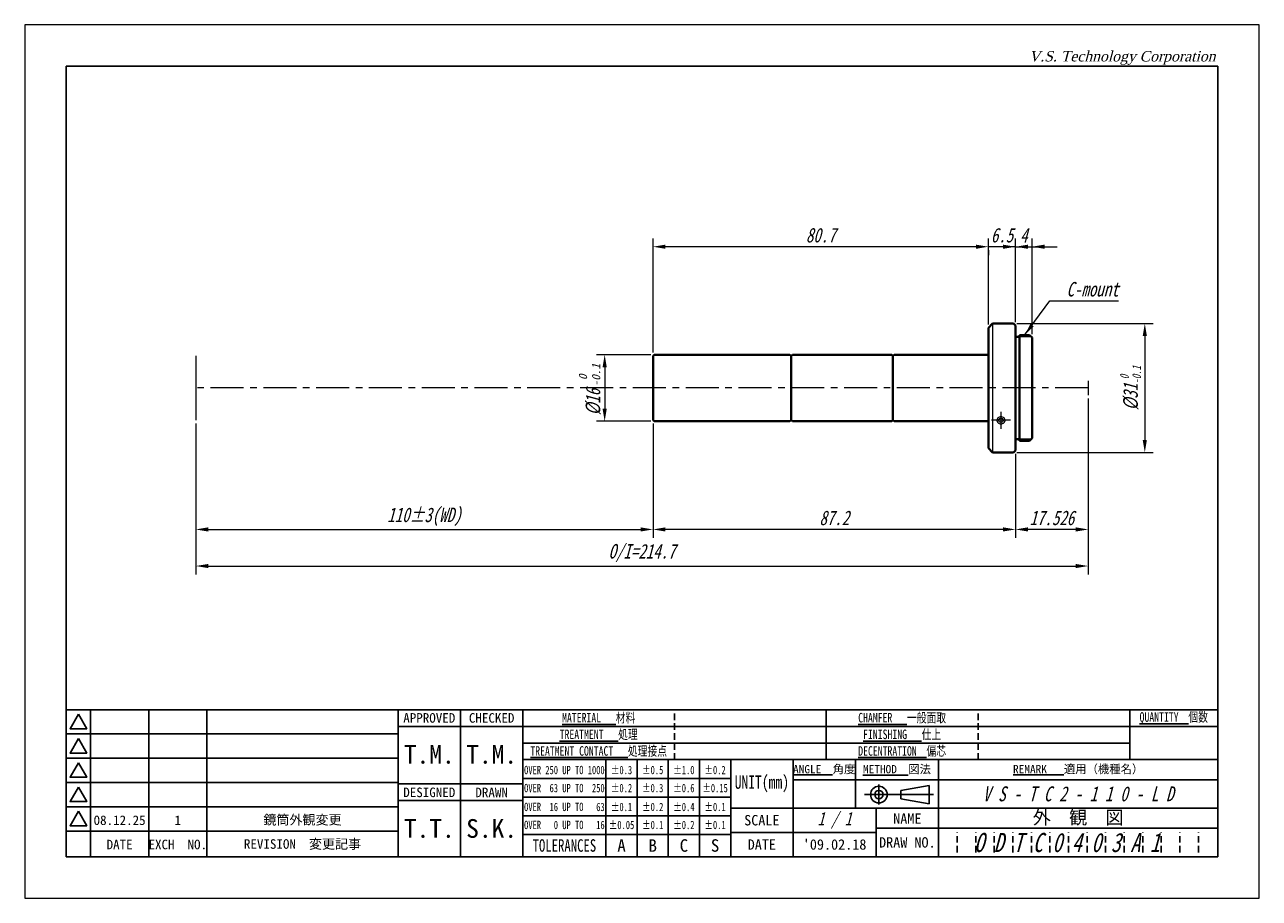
# Model space of a CAD drawing. Header units: millimetres. Extents: x 0 to 297, y 0 to 210.
import ezdxf

# ---------------------------------------------------------------- set-up
doc = ezdxf.new("R2010")
doc.units = ezdxf.units.MM
doc.header["$LTSCALE"] = 0.25
doc.linetypes.add('CENTER', pattern=[50.8, 31.75, -6.35, 6.35, -6.35])
doc.linetypes.add('HIDDEN', pattern=[9.525, 6.35, -3.175])
for name, color, linetype, lineweight in [('11-太線', 7, 'Continuous', 40), ('12-中線', 7, 'Continuous', 20), ('13-細線', 7, 'Continuous', 9), ('2-中心線', 5, 'CENTER', 20), ('4-寸法線', 5, 'Continuous', 20), ('5-文字', 5, 'Continuous', 20), ('6-図面枠', 5, 'Continuous', 25), ('補助線', 254, 'Continuous', 0)]:
    doc.layers.add(name, color=color, linetype=linetype, lineweight=lineweight)
doc.styles.add('(TNK)aSS', font='MS Gothic.ttf', dxfattribs={"width": 0.75, "oblique": 15, "height": 3.5})
doc.styles.add('italic_01', font='MS Gothic.ttf', dxfattribs={"width": 0.75, "oblique": 15, "height": 2})
doc.styles.add('narrow_01', font='MS Gothic.ttf', dxfattribs={"width": 0.75, "height": 2})
doc.styles.add('VST', font='CENTURY.TTF', dxfattribs={"oblique": 15, "height": 2.5})
doc.dimstyles.new('TMIZO', dxfattribs={"dimscale": 0, "dimtxt": 3.5, "dimasz": 3, "dimexe": 2, "dimexo": 0.8, "dimgap": 1, "dimtad": 3, "dimtoh": 1, "dimdec": 1, "dimrnd": 0.005, "dimdsep": 46, "dimtxsty": '(TNK)aSS', "dimcen": 0, "dimclrd": 7, "dimclre": 7, "dimclrt": 7, "dimaunit": 1, "dimadec": 0, "dimazin": 2, "dimtfac": 1, "dimtdec": 1, "dimtmove": 0, "dimatfit": 3, "dimfxl": 1, "dimtolj": 1, "dimtzin": 0, "dimlwd": -1, "dimlwe": -1, "dimarcsym": 0})

# ---------------------------------------------------------------- blocks, each defined once
blk = doc.blocks.new('*D2')
at = {"layer": '4-寸法線', "color": 7}
for p, q in [((151.15, 114.17), (151.15, 86.67)), ((238.35, 106.87), (238.35, 86.67)), ((235.35, 88.67), (154.15, 88.67))]:
    blk.add_line(p, q, dxfattribs=at)
for points in [[(154.15, 89.17), (154.15, 88.17), (151.15, 88.67)], [(235.35, 89.17), (235.35, 88.17), (238.35, 88.67)]]:
    blk.add_solid(points, dxfattribs=at)
at = {"layer": 'Defpoints', "color": 0}
for p in [(151.15, 114.97), (238.35, 107.67), (151.15, 88.67)]:
    blk.add_point(p, dxfattribs=at)
at = {"layer": '4-寸法線', "color": 7, "insert": (194.75, 91.42), "char_height": 3.5, "attachment_point": 5, "style": '(TNK)aSS'}
blk.add_mtext('\\A1;87.2', dxfattribs=at)
blk = doc.blocks.new('*D4')
at = {"layer": '4-寸法線', "color": 7}
for p, q in [((150.65, 130.67), (137.52, 130.67)), ((139.52, 127.67), (139.52, 117.67)), ((150.65, 114.67), (137.52, 114.67))]:
    blk.add_line(p, q, dxfattribs=at)
for points in [[(139.02, 127.67), (140.02, 127.67), (139.52, 130.67)], [(139.02, 117.67), (140.02, 117.67), (139.52, 114.67)]]:
    blk.add_solid(points, dxfattribs=at)
at = {"layer": 'Defpoints', "color": 0}
for p in [(151.45, 130.67), (139.52, 114.67), (151.45, 114.67)]:
    blk.add_point(p, dxfattribs=at)
at = {"layer": '4-寸法線', "color": 7, "insert": (136.77, 119.31), "char_height": 3.5, "attachment_point": 5, "rotation": 90, "style": '(TNK)aSS'}
blk.add_mtext('\\A1;{\\fMS UI Gothic|b0|i0|c128|p17;%%c}16', dxfattribs=at)
blk = doc.blocks.new('*D7')
at = {"layer": '4-寸法線', "color": 7}
for p, q in [((151.15, 131.17), (151.15, 158.63)), ((231.85, 137.97), (231.85, 158.63)), ((228.85, 156.63), (154.15, 156.63))]:
    blk.add_line(p, q, dxfattribs=at)
for points in [[(154.15, 157.13), (154.15, 156.13), (151.15, 156.63)], [(228.85, 157.13), (228.85, 156.13), (231.85, 156.63)]]:
    blk.add_solid(points, dxfattribs=at)
at = {"layer": 'Defpoints', "color": 0}
for p in [(151.15, 156.63), (231.85, 137.17), (151.15, 130.37)]:
    blk.add_point(p, dxfattribs=at)
at = {"layer": '4-寸法線', "color": 7, "insert": (191.5, 159.38), "char_height": 3.5, "attachment_point": 5, "style": '(TNK)aSS'}
blk.add_mtext('\\A1;80.7', dxfattribs=at)
blk = doc.blocks.new('*D8')
at = {"layer": '4-寸法線', "color": 7}
for p, q in [((238.35, 138.47), (238.35, 158.63)), ((242.35, 135.57), (242.35, 158.63)), ((235.35, 156.63), (232.35, 156.63)), ((238.35, 156.63), (242.35, 156.63)), ((245.35, 156.63), (248.35, 156.63))]:
    blk.add_line(p, q, dxfattribs=at)
for points in [[(235.35, 157.13), (235.35, 156.13), (238.35, 156.63)], [(245.35, 157.13), (245.35, 156.13), (242.35, 156.63)]]:
    blk.add_solid(points, dxfattribs=at)
at = {"layer": 'Defpoints', "color": 0}
for p in [(242.35, 156.63), (238.35, 137.67), (242.35, 134.77)]:
    blk.add_point(p, dxfattribs=at)
at = {"layer": '4-寸法線', "color": 7, "insert": (240.35, 159.38), "char_height": 3.5, "attachment_point": 5, "style": '(TNK)aSS'}
blk.add_mtext('\\A1;4', dxfattribs=at)
blk = doc.blocks.new('*D9')
at = {"layer": '4-寸法線', "color": 7}
for p, q in [((238.35, 138.47), (238.35, 158.63)), ((228.85, 156.63), (225.85, 156.63)), ((238.35, 156.63), (231.85, 156.63)), ((231.85, 155.84), (231.85, 154.63)), ((241.35, 156.63), (244.35, 156.63))]:
    blk.add_line(p, q, dxfattribs=at)
for points in [[(228.85, 157.13), (228.85, 156.13), (231.85, 156.63)], [(241.35, 157.13), (241.35, 156.13), (238.35, 156.63)]]:
    blk.add_solid(points, dxfattribs=at)
at = {"layer": 'Defpoints', "color": 0}
for p in [(231.85, 156.64), (231.85, 156.63), (238.35, 137.67)]:
    blk.add_point(p, dxfattribs=at)
at = {"layer": '4-寸法線', "color": 7, "insert": (235.1, 159.38), "char_height": 3.5, "attachment_point": 5, "style": '(TNK)aSS'}
blk.add_mtext('\\A1;6.5', dxfattribs=at)
blk = doc.blocks.new('*D10')
at = {"layer": '4-寸法線', "color": 7}
for p, q in [((238.65, 138.17), (271.45, 138.17)), ((269.45, 135.17), (269.45, 110.17)), ((238.65, 107.17), (271.45, 107.17))]:
    blk.add_line(p, q, dxfattribs=at)
for points in [[(268.95, 135.17), (269.95, 135.17), (269.45, 138.17)], [(268.95, 110.17), (269.95, 110.17), (269.45, 107.17)]]:
    blk.add_solid(points, dxfattribs=at)
at = {"layer": 'Defpoints', "color": 0}
for p in [(237.85, 138.17), (237.85, 107.17), (269.45, 107.17)]:
    blk.add_point(p, dxfattribs=at)
at = {"layer": '4-寸法線', "color": 7, "insert": (266.02, 122.67), "char_height": 3.5, "attachment_point": 5, "rotation": 90, "style": '(TNK)aSS'}
blk.add_mtext('\\A1;{\\fMS UI Gothic|b0|i0|c128|p17;%%c}31{\\H2.100000;\\S 0^ -0.1;}', dxfattribs=at)
blk = doc.blocks.new('*D11')
at = {"layer": '4-寸法線', "color": 7}
for p, q in [((255.85, 120.13), (255.85, 77.87)), ((41.15, 114.17), (41.15, 77.87)), ((44.15, 79.87), (252.85, 79.87))]:
    blk.add_line(p, q, dxfattribs=at)
for points in [[(44.15, 80.37), (44.15, 79.37), (41.15, 79.87)], [(252.85, 80.37), (252.85, 79.37), (255.85, 79.87)]]:
    blk.add_solid(points, dxfattribs=at)
at = {"layer": 'Defpoints', "color": 0}
for p in [(255.85, 120.93), (41.15, 114.97), (255.85, 79.87)]:
    blk.add_point(p, dxfattribs=at)
at = {"layer": '4-寸法線', "color": 7, "insert": (148.5, 82.99), "char_height": 3.5, "attachment_point": 5, "style": '(TNK)aSS'}
blk.add_mtext('\\A1;O/I=214.7', dxfattribs=at)
blk = doc.blocks.new('*D12')
at = {"layer": '4-寸法線', "color": 7}
for p, q in [((255.85, 120.13), (255.85, 86.67)), ((238.35, 106.87), (238.35, 86.67)), ((252.85, 88.67), (241.35, 88.67))]:
    blk.add_line(p, q, dxfattribs=at)
for points in [[(241.35, 89.17), (241.35, 88.17), (238.35, 88.67)], [(252.85, 89.17), (252.85, 88.17), (255.85, 88.67)]]:
    blk.add_solid(points, dxfattribs=at)
at = {"layer": 'Defpoints', "color": 0}
for p in [(255.85, 120.93), (238.35, 107.67), (238.35, 88.67)]:
    blk.add_point(p, dxfattribs=at)
at = {"layer": '4-寸法線', "color": 7, "insert": (247.1, 91.42), "char_height": 3.5, "attachment_point": 5, "style": '(TNK)aSS'}
blk.add_mtext('\\A1;17.526', dxfattribs=at)
blk = doc.blocks.new('*D13')
at = {"layer": '4-寸法線', "color": 7}
for p, q in [((41.15, 114.17), (41.15, 86.67)), ((151.15, 114.17), (151.15, 86.67)), ((44.15, 88.67), (148.15, 88.67))]:
    blk.add_line(p, q, dxfattribs=at)
for points in [[(44.15, 89.17), (44.15, 88.17), (41.15, 88.67)], [(148.15, 89.17), (148.15, 88.17), (151.15, 88.67)]]:
    blk.add_solid(points, dxfattribs=at)
at = {"layer": 'Defpoints', "color": 0}
for p in [(41.15, 114.97), (151.15, 114.97), (151.15, 88.67)]:
    blk.add_point(p, dxfattribs=at)
at = {"layer": '4-寸法線', "color": 7, "insert": (96.15, 91.71), "char_height": 3.5, "attachment_point": 5, "style": '(TNK)aSS'}
blk.add_mtext('\\A1;110±3(WD)', dxfattribs=at)

msp = doc.modelspace()

# ---------------------------------------------------------------- linework, layer by layer
at = {"layer": '11-太線', "color": 0}
for p, q in [((231.85, 137.17), (232.85, 138.17)), ((231.85, 108.17), (231.85, 137.17)), ((237.85, 138.17), (232.85, 138.17)), ((237.85, 138.17), (238.35, 137.67)), ((238.35, 107.67), (238.35, 137.67)), ((239.35, 134.97), (238.35, 134.97)), ((239.35, 109.97), (239.35, 135.37)), ((239.35, 135.37), (241.75, 135.37)), ((241.75, 135.37), (242.35, 134.77)), ((242.35, 110.57), (242.35, 134.77)), ((151.15, 130.37), (151.45, 130.67)), ((151.15, 130.37), (151.15, 114.97)), ((151.45, 130.67), (184.08, 130.67)), ((184.08, 130.67), (184.38, 130.37)), ((184.38, 130.37), (184.68, 130.67)), ((184.38, 114.97), (184.38, 130.37)), ((208.58, 130.67), (184.68, 130.67)), ((208.58, 130.67), (208.88, 130.37)), ((209.18, 130.67), (208.88, 130.37)), ((208.88, 114.97), (208.88, 130.37)), ((231.85, 130.67), (209.18, 130.67)), ((151.15, 114.97), (151.45, 114.67)), ((151.45, 114.67), (184.08, 114.67)), ((184.08, 114.67), (184.38, 114.97)), ((184.38, 114.97), (184.68, 114.67)), ((184.68, 114.67), (208.58, 114.67)), ((208.58, 114.67), (208.88, 114.97)), ((209.18, 114.67), (208.88, 114.97)), ((231.85, 114.67), (209.18, 114.67)), ((239.35, 110.37), (238.35, 110.37)), ((239.35, 109.97), (241.75, 109.97)), ((241.75, 109.97), (242.35, 110.57)), ((231.85, 108.17), (232.85, 107.17)), ((237.85, 107.17), (232.85, 107.17)), ((237.85, 107.17), (238.35, 107.67))]:
    msp.add_line(p, q, dxfattribs=at)
at = {"layer": '12-中線', "color": 0}
msp.add_line((232.85, 138.17), (232.85, 107.17), dxfattribs=at)
for points in [[(234.85, 115.77), (234.64, 115.75), (234.44, 115.69), (234.26, 115.6), (234.11, 115.49), (233.98, 115.34), (233.9, 115.18), (233.86, 115.01), (233.86, 114.83), (233.9, 114.65), (233.98, 114.49), (234.11, 114.35), (234.26, 114.23), (234.44, 114.14), (234.64, 114.09), (234.85, 114.07), (235.06, 114.09), (235.26, 114.14), (235.44, 114.23), (235.59, 114.35), (235.72, 114.49), (235.8, 114.65), (235.84, 114.83), (235.84, 115.01), (235.8, 115.18), (235.72, 115.34), (235.59, 115.49), (235.44, 115.6), (235.26, 115.69), (235.06, 115.75)], [(234.85, 115.37), (234.73, 115.36), (234.61, 115.33), (234.5, 115.28), (234.4, 115.22), (234.33, 115.14), (234.28, 115.06), (234.25, 114.96), (234.25, 114.87), (234.28, 114.78), (234.33, 114.69), (234.4, 114.62), (234.5, 114.55), (234.61, 114.51), (234.73, 114.48), (234.85, 114.47), (234.97, 114.48), (235.09, 114.51), (235.2, 114.55), (235.3, 114.62), (235.37, 114.69), (235.42, 114.78), (235.45, 114.87), (235.45, 114.96), (235.42, 115.06), (235.37, 115.14), (235.3, 115.22), (235.2, 115.28), (235.09, 115.33), (234.97, 115.36)]]:
    msp.add_lwpolyline(points, close=True, dxfattribs=at)
at = {"layer": '13-細線', "color": 0}
for p, q in [((242.15, 134.97), (239.35, 134.97)), ((242.15, 110.37), (239.35, 110.37))]:
    msp.add_line(p, q, dxfattribs=at)
at = {"layer": '2-中心線', "color": 0}
for p, q in [((255.85, 122.67), (41.15, 122.67)), ((234.85, 116.93), (234.85, 112.89)), ((237.15, 114.92), (232.57, 114.92))]:
    msp.add_line(p, q, dxfattribs=at)
at = {"layer": '4-寸法線', "color": 0}
for p, q in [((41.15, 130.37), (41.15, 114.97)), ((255.85, 124.4), (255.85, 120.93))]:
    msp.add_line(p, q, dxfattribs=at)
at = {"layer": '6-図面枠'}
for p, q in [((10, 200), (10, 10)), ((287, 200), (10, 200)), ((287, 10), (287, 200)), ((287, 45.33), (10, 45.33)), ((15.83, 45.33), (15.83, 10)), ((29.83, 45.33), (29.83, 10)), ((43.83, 45.33), (43.83, 10)), ((89.83, 45.33), (89.83, 10)), ((104.83, 45.33), (104.83, 10)), ((119.83, 45.33), (119.83, 10)), ((192.83, 33.33), (192.83, 45.33)), ((265.83, 33.33), (265.83, 45.33)), ((15.83, 39.5), (10, 39.5)), ((29.83, 39.5), (15.83, 39.5)), ((43.83, 39.5), (29.83, 39.5)), ((89.83, 39.5), (43.83, 39.5)), ((287, 41.33), (89.83, 41.33)), ((265.83, 37.33), (119.83, 37.33)), ((15.83, 33.67), (10, 33.67)), ((29.83, 33.67), (15.83, 33.67)), ((43.83, 33.67), (29.83, 33.67)), ((89.83, 33.67), (43.83, 33.67)), ((287, 33.33), (119.83, 33.33)), ((139.83, 10), (139.83, 33.33)), ((147.33, 10), (147.33, 33.33)), ((154.83, 10), (154.83, 33.33)), ((162.33, 10), (162.33, 33.33)), ((169.83, 10), (169.83, 33.33)), ((184.83, 21.67), (184.83, 33.33)), ((199.83, 21.67), (199.83, 33.33)), ((219.83, 10), (219.83, 33.33)), ((15.83, 27.83), (10, 27.83)), ((29.83, 27.83), (15.83, 27.83)), ((43.83, 27.83), (29.83, 27.83)), ((89.83, 27.83), (43.83, 27.83)), ((119.83, 27.5), (89.83, 27.5)), ((169.83, 28.83), (119.83, 28.83)), ((287, 28.5), (184.83, 28.5)), ((205.48, 27.33), (205.48, 22.53)), ((217.6, 27.15), (210.8, 25.94)), ((217.6, 24.93), (217.6, 27.15)), ((169.83, 24.33), (119.83, 24.33)), ((202, 24.93), (218.66, 24.93)), ((210.8, 24.93), (210.8, 25.94)), ((210.8, 24.93), (210.8, 23.91)), ((217.6, 22.7), (210.8, 23.91)), ((217.6, 24.93), (217.6, 22.7)), ((15.83, 22), (10, 22)), ((29.83, 22), (15.83, 22)), ((43.83, 22), (29.83, 22)), ((89.83, 22), (43.83, 22)), ((119.83, 23.5), (89.83, 23.5)), ((169.83, 21.67), (287, 21.67)), ((184.83, 10), (184.83, 21.67)), ((204.83, 10), (204.83, 21.67)), ((169.83, 19.83), (119.83, 19.83)), ((15.83, 16.17), (10, 16.17)), ((29.83, 16.17), (15.83, 16.17)), ((43.83, 16.17), (29.83, 16.17)), ((89.83, 16.17), (43.83, 16.17)), ((169.83, 15.33), (119.83, 15.33)), ((204.83, 15.83), (169.83, 15.83)), ((287, 16.83), (204.83, 16.83)), ((219.83, 16.83), (219.83, 10)), ((10, 10), (287, 10)), ((10, 10), (287, 10))]:
    msp.add_line(p, q, dxfattribs=at)
at = {"layer": '6-図面枠', "linetype": 'HIDDEN'}
for p, q in [((156.33, 33.33), (156.33, 45.33)), ((229.33, 33.33), (229.33, 45.33))]:
    msp.add_line(p, q, dxfattribs=at)
at = {"layer": '6-図面枠', "color": 2, "linetype": 'HIDDEN'}
for p, q in [((224.3, 11), (224.3, 15.83)), ((228.77, 11), (228.77, 15.83)), ((233.23, 11), (233.23, 15.83)), ((237.7, 11), (237.7, 15.83)), ((242.17, 11), (242.17, 15.83)), ((246.63, 11), (246.63, 15.83)), ((251.1, 11), (251.1, 15.83)), ((255.57, 11), (255.57, 15.83)), ((260.03, 11), (260.03, 15.83)), ((264.5, 11), (264.5, 15.83)), ((268.97, 11), (268.97, 15.83)), ((273.43, 11), (273.43, 15.83)), ((277.9, 11), (277.9, 15.83)), ((282.37, 11), (282.37, 15.83))]:
    msp.add_line(p, q, dxfattribs=at)
at = {"layer": '6-図面枠'}
for points in [[(12.92, 44.25), (10.9, 40.75), (14.94, 40.75)], [(12.92, 38.42), (10.9, 34.92), (14.94, 34.92)], [(12.92, 32.58), (10.9, 29.08), (14.94, 29.08)], [(12.92, 26.75), (10.9, 23.25), (14.94, 23.25)], [(12.92, 20.92), (10.9, 17.42), (14.94, 17.42)]]:
    msp.add_lwpolyline(points, close=True, dxfattribs=at)
for radius in [2, 1]:
    msp.add_circle((205.48, 24.93), radius, dxfattribs=at)
at = {"layer": '補助線'}
for p, q in [((297, 210), (0, 210)), ((0, 210), (0, 0)), ((297, 0), (297, 210)), ((0, 0), (297, 0))]:
    msp.add_line(p, q, dxfattribs=at)

# ---------------------------------------------------------------- texts
at = {"layer": '4-寸法線', "color": 0, "insert": (250.63, 144.61), "char_height": 3.5, "attachment_point": 7, "style": '(TNK)aSS'}
msp.add_mtext('C-mount', dxfattribs=at)
at = {"layer": '5-文字', "color": 0, "style": '(TNK)aSS', "oblique": 15}
for s, p in [('0', (135.29, 124.58)), ('-0.1', (138.45, 123.03))]:
    msp.add_text(s, height=2, rotation=90, dxfattribs=at).set_placement(p)
at = {"layer": '6-図面枠'}
for s, insert, char_height, width, attachment_point, style in [('V.S. Technology Corporation', (241.58, 203.67), 2.5, 50, 1, 'VST'), ('{\\LMATERIAL}   材料', (138.08, 43.29), 2.3, 36.5, 5, 'narrow_01'), ('{\\LCHAMFER}   一般面取', (211.08, 43.29), 2.3, 36.5, 5, 'narrow_01'), ('{\\fＭＳ ゴシック|b0|i0|c128|p49;\\LQUANTITY\\l  個数}', (276.42, 43.29), 2.3, 21.1667, 5, 'narrow_01'), ('{\\LTREATMENT}   処理', (138.08, 39.29), 2.3, 36.5, 5, 'narrow_01'), ('{\\LFINISHING}   仕上', (211.08, 39.29), 2.3, 36.5, 5, 'narrow_01'), ('{\\LTREATMENT CONTACT}   処理接点', (138.08, 35.29), 2.3, 36.5, 5, 'narrow_01'), ('{\\LDECENTRATION}  偏芯', (211.08, 35.29), 2.3, 36.5, 5, 'narrow_01'), ('OVER 250 UP TO 1000', (129.83, 30.82), 2, 20, 5, 'narrow_01'), ('±0.3', (143.58, 30.82), 2, 7.5, 5, 'narrow_01'), ('±0.5', (151.08, 30.82), 2, 7.5, 5, 'narrow_01'), ('±1.0', (158.58, 30.82), 2, 7.5, 5, 'narrow_01'), ('±0.2', (166.08, 30.82), 2, 7.5, 5, 'narrow_01'), ('UNIT(mm)', (177.33, 27.5), 3.2, 15, 5, 'narrow_01'), ('OVER  63 UP TO  250', (129.83, 26.48), 2, 20, 5, 'narrow_01'), ('±0.2', (143.58, 26.48), 2, 7.5, 5, 'narrow_01'), ('{\\fＭＳ ゴシック|b0|i0|c128|p49;±0.3}', (151.08, 26.48), 2, 7.5, 5, 'narrow_01'), ('{\\fＭＳ ゴシック|b0|i0|c128|p49;±0.6}', (158.58, 26.48), 2, 7.5, 5, 'narrow_01'), ('{\\fＭＳ ゴシック|b0|i0|c128|p49;±0.15}', (166.08, 26.48), 2, 7.5, 5, 'narrow_01'), ('V S - T C 2 - 1 1 0 - L D', (253.42, 25.08), 3.6, 67.1667, 5, 'italic_01'), ('OVER  16 UP TO   63', (129.83, 21.95), 2, 20, 5, 'narrow_01'), ('{\\fＭＳ ゴシック|b0|i0|c128|p49;±0.1}', (143.58, 21.95), 2, 7.5, 5, 'narrow_01'), ('{\\fＭＳ ゴシック|b0|i0|c128|p49;±0.2}', (151.08, 21.95), 2, 7.5, 5, 'narrow_01'), ('{\\fＭＳ ゴシック|b0|i0|c128|p49;±0.4}', (158.58, 21.95), 2, 7.5, 5, 'narrow_01'), ('{\\fＭＳ ゴシック|b0|i0|c128|p49;±0.1}', (166.08, 21.95), 2, 7.5, 5, 'narrow_01'), ('1 / 1', (194.83, 18.75), 3.2, 20, 5, 'italic_01'), ('OVER   0 UP TO   16', (129.83, 17.62), 2, 20, 5, 'narrow_01'), ('{\\fＭＳ ゴシック|b0|i0|c128|p49;±0.05}', (143.58, 17.62), 2, 7.5, 5, 'narrow_01'), ('{\\fＭＳ ゴシック|b0|i0|c128|p49;±0.1}', (151.08, 17.62), 2, 7.5, 5, 'narrow_01'), ('{\\fＭＳ ゴシック|b0|i0|c128|p49;±0.2}', (158.58, 17.62), 2, 7.5, 5, 'narrow_01'), ('{\\fＭＳ ゴシック|b0|i0|c128|p49;±0.1}', (166.08, 17.62), 2, 7.5, 5, 'narrow_01'), ('O D T C 0 4 0 3 A 1', (250.72, 13.38), 4.6, 67.1667, 5, 'italic_01'), ('TOLERANCES', (129.83, 12.67), 3, 20, 5, 'narrow_01')]:
    msp.add_mtext(s, dxfattribs=dict(at, insert=insert, char_height=char_height, width=width, attachment_point=attachment_point, style=style))
at = {"layer": '6-図面枠', "attachment_point": 5}
for s, insert, char_height, width in [('{\\fＭＳ ゴシック|b0|i0|c128|p49;APPROVED}', (97.33, 43.34), 2.3, 15), ('{\\fＭＳ ゴシック|b0|i0|c128|p49;CHECKED}', (112.33, 43.34), 2.3, 15), ('{\\fＭＳ ゴシック|b0|i0|c128|p49;T.M.}', (97.33, 34.58), 4.5, 15), ('{\\fＭＳ ゴシック|b0|i0|c128|p49;T.M.}', (112.33, 34.58), 4.5, 15), ('{\\fＭＳ ゴシック|b0|i0|c128|p49;\\LANGLE\\l  角度}', (192.33, 30.92), 2, 15), ('{\\fＭＳ ゴシック|b0|i0|c128|p49;\\LMETHOD\\l  図法}', (209.83, 30.92), 2, 20), ('{\\fＭＳ ゴシック|b0|i0|c128|p49;\\LREMARK\\l   適用（機種名）}', (253.42, 30.92), 2, 67.1667), ('{\\fＭＳ ゴシック|b0|i0|c128|p49;DESIGNED}', (97.33, 25.45), 2.3, 15), ('{\\fＭＳ ゴシック|b0|i0|c128|p49;DRAWN}', (112.33, 25.45), 2.3, 15), ('{\\fＭＳ ゴシック|b0|i0|c128|p49;外\u3000観\u3000図}', (253.42, 19.25), 3.2, 67.1667), ('{\\fＭＳ ゴシック|b0|i0|c128|p49;08.12.25}', (22.83, 18.75), 2.3, 14), ('{\\fＭＳ ゴシック|b0|i0|c128|p49;1}', (36.83, 18.75), 2.3, 14), ('{\\fＭＳ ゴシック|b0|i0|c128|p49;鏡筒外観変更}', (66.83, 18.75), 2.3, 46), ('{\\fＭＳ ゴシック|b0|i0|c128|p49;T.T.}', (97.33, 16.75), 4.5, 15), ('{\\fＭＳ ゴシック|b0|i0|c128|p49;S.K.}', (112.33, 16.75), 4.5, 15), ('{\\fＭＳ ゴシック|b0|i0|c128|p49;SCALE}', (177.33, 18.75), 2.5, 15), ('{\\fＭＳ ゴシック|b0|i0|c128|p49;NAME}', (212.33, 19.15), 2.5, 15), ('{\\fＭＳ ゴシック|b0|i0|c128|p49;EXCH  NO.}', (36.83, 12.92), 2.3, 14), ('{\\fＭＳ ゴシック|b0|i0|c128|p49;DRAW NO.}', (212.33, 13.42), 2.5, 15), ('{\\fＭＳ ゴシック|b0|i0|c128|p49;DATE}', (22.83, 12.92), 2.3, 14), ('{\\fＭＳ ゴシック|b0|i0|c128|p49;REVISION  変更記事}', (66.83, 12.92), 2.3, 46), ('{\\fＭＳ ゴシック|b0|i0|c128|p49;A}', (143.58, 12.67), 3, 7.5), ('{\\fＭＳ ゴシック|b0|i0|c128|p49;B}', (151.08, 12.67), 3, 7.5), ('{\\fＭＳ ゴシック|b0|i0|c128|p49;C}', (158.58, 12.67), 3, 7.5), ('{\\fＭＳ ゴシック|b0|i0|c128|p49;S}', (166.08, 12.67), 3, 7.5), ('{\\fＭＳ ゴシック|b0|i0|c128|p49;DATE}', (177.33, 12.92), 2.5, 15), ("{\\fＭＳ ゴシック|b0|i0|c128|p49;'09.02.18}", (194.83, 12.92), 2.5, 20)]:
    msp.add_mtext(s, dxfattribs=dict(at, insert=insert, char_height=char_height, width=width))

# ---------------------------------------------------------------- dimensions: what is measured, and where the dimension line sits
at = {"layer": '4-寸法線', "color": 0}
for base, p1, p2, picture, middle in [((151.15, 156.63), (231.85, 137.17), (151.15, 130.37), '*D7', (191.5, 159.38)), ((151.15, 88.67), (238.35, 107.67), (151.15, 114.97), '*D2', (194.75, 91.42))]:
    dim = msp.add_linear_dim(base=base, p1=p1, p2=p2, dimstyle='TMIZO', override={"dimscale": 1}, dxfattribs=at)
    dim.commit()
    dim.dimension.update_dxf_attribs({"geometry": picture, "text_midpoint": middle})
for base, p2, picture, middle in [((231.85, 156.63), (231.85, 156.64), '*D9', (235.1, 156.63)), ((242.35, 156.63), (242.35, 134.77), '*D8', (240.35, 156.63))]:
    dim = msp.add_linear_dim(base=base, p1=(238.35, 137.67), p2=p2, dimstyle='TMIZO', override={"dimscale": 1}, dxfattribs=at)
    dim.commit()
    dim.dimension.update_dxf_attribs({"geometry": picture, "text_midpoint": middle, "dimtype": 160})
dim = msp.add_linear_dim(base=(269.45, 107.17), p1=(237.85, 138.17), p2=(237.85, 107.17), angle=90, text='{\\fMS UI Gothic|b0|i0|c128|p17;%%c}<>', dimstyle='TMIZO', override={"dimscale": 1, "dimgap": 1, "dimtol": 1, "dimlim": 0, "dimtm": 0.1, "dimtfac": 0.6, "dimtzin": 8}, dxfattribs=at)
dim.commit()
dim.dimension.update_dxf_attribs({"geometry": '*D10', "text_midpoint": (266.02, 122.67)})
dim = msp.add_linear_dim(base=(139.52, 114.67), p1=(151.45, 130.67), p2=(151.45, 114.67), angle=270, text='{\\fMS UI Gothic|b0|i0|c128|p17;%%c}<>', dimstyle='TMIZO', override={"dimscale": 1}, dxfattribs=at)
dim.commit()
dim.dimension.update_dxf_attribs({"geometry": '*D4', "text_midpoint": (139.52, 119.31), "dimtype": 160})
for base, p1, p2, text, picture, middle in [((255.85, 79.87), (41.15, 114.97), (255.85, 120.93), 'O/I=<>', '*D11', (148.5, 82.99)), ((238.35, 88.67), (255.85, 120.93), (238.35, 107.67), '17.526', '*D12', (247.1, 91.42)), ((151.15, 88.67), (41.15, 114.97), (151.15, 114.97), '<>±3(WD)', '*D13', (96.15, 91.71))]:
    dim = msp.add_linear_dim(base=base, p1=p1, p2=p2, text=text, dimstyle='TMIZO', override={"dimscale": 1}, dxfattribs=at)
    dim.commit()
    dim.dimension.update_dxf_attribs({"geometry": picture, "text_midpoint": middle})

# ---------------------------------------------------------------- leaders
at = {"layer": '4-寸法線', "color": 0, "annotation_type": 0, "has_hookline": 1, "hookline_direction": 0, "text_width": 12.53}
msp.add_leader([(240.55, 135.37), (246.63, 143.61), (249.63, 143.61)], dimstyle='TMIZO', override={"dimscale": 1, "dimtad": 1}, dxfattribs=at)

doc.saveas('drawing.dxf')
